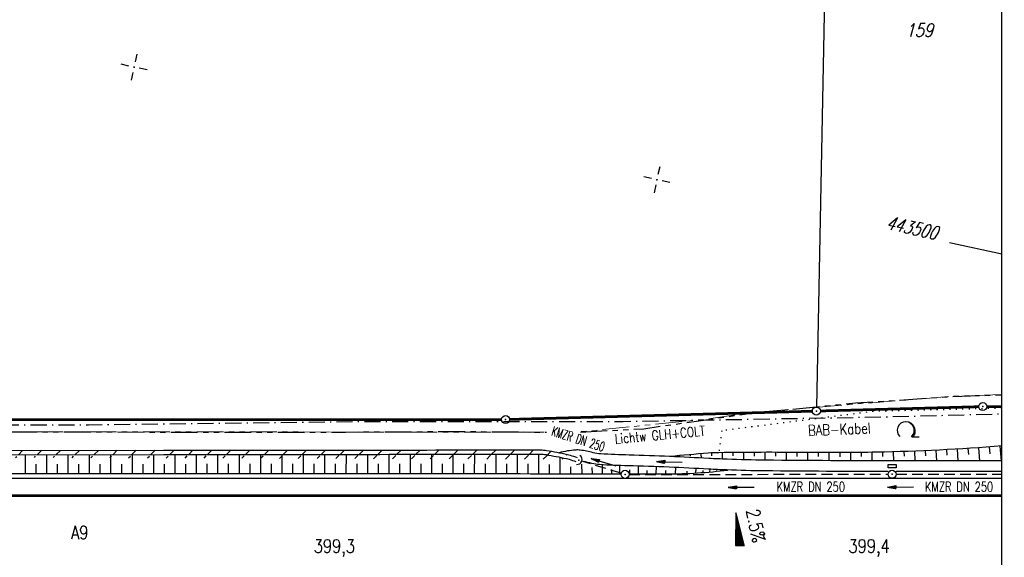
# Model space of a CAD drawing. Extents: x -134 to 1642, y -665 to 1050.
# Tile 39 of 88: x 766 to 950, y 217 to 317. Entities that reach past the tile are written whole.
import ezdxf
from ezdxf.enums import TextEntityAlignment as Align

# ---------------------------------------------------------------- set-up
doc = ezdxf.new("R2010")
doc.units = 0
doc.header["$LTSCALE"] = 2
doc.header["$MEASUREMENT"] = 0
for name, pattern in [('AUSGEZOGEN', [0]), ('BAB-FM2', [2.6, 1.5, -0.5, 0.1, -0.5]), ('GESTRICH-X2', [1.5, 1, -0.5]), ('PHANTOMX2', [5, 2.5, -0.5, 0.5, -0.5, 0.5, -0.5]), ('PUNKTX2_STR', [0.6, 0.1, -0.5])]:
    doc.linetypes.add(name, pattern=pattern)
doc.layers.get('0').update_dxf_attribs({"color": 8, "linetype": 'AUSGEZOGEN'})
for name, color, linetype in [('BAB_FM', 8, 'BAB-FM2'), ('BOESCHG', 8, 'AUSGEZOGEN'), ('DURCHL', 200, 'GESTRICH-X2'), ('FBRTOP', 8, 'AUSGEZOGEN'), ('FLSTNR', 8, 'AUSGEZOGEN'), ('GEF', 8, 'AUSGEZOGEN'), ('GRENZL', 8, 'AUSGEZOGEN'), ('GRENZL-BAB', 7, 'AUSGEZOGEN'), ('GRENZP-BAB', 7, 'AUSGEZOGEN'), ('HEKT_B', 250, 'CONTINUOUS'), ('KANAL', 200, 'GESTRICH-X2'), ('Lichtwellenleiter COLT', 8, 'PHANTOMX2'), ('Lichtwellenleiter GLH', 8, 'PHANTOMX2'), ('MULDE', 8, 'AUSGEZOGEN'), ('NETZ', 250, 'AUSGEZOGEN'), ('NUTZUNG', 8, 'PUNKTX2_STR'), ('PFEIL', 200, 'CONTINUOUS'), ('PFEILTOP', 8, 'AUSGEZOGEN'), ('RAHMEN', 250, 'AUSGEZOGEN'), ('Rinne', 200, 'CONTINUOUS'), ('SCHRIFT', 8, 'AUSGEZOGEN'), ('SCHSYMBOL', 200, 'AUSGEZOGEN'), ('TEXTO', 200, 'CONTINUOUS'), ('WALD', 8, 'AUSGEZOGEN')]:
    doc.layers.add(name, color=color, linetype=linetype)
doc.styles.add('ROMANS', font='romans.shx', dxfattribs={"width": 0.8})

# ---------------------------------------------------------------- blocks, each defined once
blk = doc.blocks.new('IKR')
at = {"color": 0}
for p, q in [((0, 1), (0, 2.5)), ((-2.5, 0), (-1, 0)), ((1, 0), (2.5, 0)), ((0, -2.5), (0, -1))]:
    blk.add_line(p, q, dxfattribs=at)
blk.add_circle((0, 0), 0.05, dxfattribs=at)
blk.add_point((0, 0), dxfattribs=at)
blk = doc.blocks.new('LW')
at = {"color": 0}
blk.add_line((1.18, 0), (2.58, 0), dxfattribs=at)
for centre, radius, start, end in [((0.07, 1.19), 1.6, 312.7202, 226.7249), ((0.17, 1.08), 1.68, 321.1992, 68.9844), ((0.08, 1.13), 1.67, 319.2916, 65.2101)]:
    blk.add_arc(centre, radius, start, end, dxfattribs=at)
blk = doc.blocks.new('*X15')
at = {"color": 0}
for p, q in [((725.83, 193.84), (727.44, 195.45)), ((725.83, 193.85), (727.43, 195.45)), ((725.83, 193.86), (727.42, 195.45)), ((725.83, 193.87), (727.41, 195.45)), ((725.83, 193.88), (727.4, 195.45)), ((725.83, 193.89), (727.39, 195.45)), ((725.83, 193.9), (727.38, 195.45)), ((725.83, 193.91), (727.37, 195.45)), ((725.83, 193.91), (727.37, 195.45)), ((725.83, 193.92), (727.36, 195.45)), ((725.83, 193.93), (727.35, 195.45)), ((725.83, 193.94), (727.34, 195.45)), ((725.83, 193.95), (727.33, 195.45)), ((725.83, 193.96), (727.32, 195.45)), ((725.83, 193.97), (727.31, 195.45)), ((725.83, 193.98), (727.3, 195.45)), ((725.83, 193.99), (727.29, 195.45)), ((725.83, 193.99), (727.29, 195.45)), ((725.83, 194), (727.28, 195.45)), ((725.83, 194.01), (727.27, 195.45)), ((725.83, 194.02), (727.26, 195.45)), ((725.83, 194.03), (727.25, 195.45)), ((725.83, 194.04), (727.24, 195.45)), ((725.83, 194.05), (727.23, 195.45)), ((725.83, 194.06), (727.22, 195.45)), ((725.83, 194.06), (727.21, 195.45)), ((725.83, 194.07), (727.21, 195.45)), ((725.83, 194.08), (727.2, 195.45)), ((725.83, 194.09), (727.19, 195.45)), ((725.83, 194.1), (727.18, 195.45)), ((725.83, 194.11), (727.17, 195.45)), ((725.83, 194.12), (727.16, 195.45)), ((725.83, 194.13), (727.15, 195.45)), ((725.83, 194.14), (727.14, 195.45)), ((725.83, 194.14), (727.14, 195.45)), ((725.83, 194.15), (727.13, 195.45)), ((725.83, 194.16), (727.12, 195.45)), ((725.83, 194.17), (727.11, 195.45)), ((725.83, 194.18), (727.1, 195.45)), ((725.83, 194.19), (727.09, 195.45)), ((725.83, 194.2), (727.08, 195.45)), ((725.83, 194.21), (727.07, 195.45)), ((725.83, 194.21), (727.06, 195.45)), ((725.83, 194.22), (727.06, 195.45)), ((725.83, 194.23), (727.05, 195.45)), ((725.83, 194.24), (727.04, 195.45)), ((725.83, 194.25), (727.03, 195.45)), ((725.83, 194.26), (727.02, 195.45)), ((725.83, 194.27), (727.01, 195.45)), ((725.83, 194.28), (727, 195.45)), ((725.83, 194.29), (726.99, 195.45)), ((725.83, 194.29), (726.99, 195.45)), ((725.83, 194.3), (726.98, 195.45)), ((725.83, 194.31), (726.97, 195.45)), ((725.83, 194.32), (726.96, 195.45)), ((725.83, 194.33), (726.95, 195.45)), ((725.83, 194.34), (726.94, 195.45)), ((725.83, 194.35), (726.93, 195.45)), ((725.83, 194.36), (726.92, 195.45)), ((725.83, 194.37), (726.91, 195.45)), ((725.83, 194.37), (726.91, 195.45)), ((725.83, 194.38), (726.9, 195.45)), ((725.83, 194.39), (726.89, 195.45)), ((725.83, 194.4), (726.88, 195.45)), ((725.83, 194.41), (726.87, 195.45)), ((725.83, 194.42), (726.86, 195.45)), ((725.83, 194.43), (726.85, 195.45)), ((725.83, 194.44), (726.84, 195.45)), ((725.83, 194.44), (726.83, 195.45)), ((725.83, 194.45), (726.83, 195.45)), ((725.83, 194.46), (726.82, 195.45)), ((725.83, 194.47), (726.81, 195.45)), ((725.83, 194.48), (726.8, 195.45)), ((725.83, 194.49), (726.79, 195.45)), ((725.83, 194.5), (726.78, 195.45)), ((725.83, 194.51), (726.77, 195.45)), ((725.83, 194.52), (726.76, 195.45)), ((725.83, 194.52), (726.76, 195.45)), ((725.83, 194.53), (726.75, 195.45)), ((725.83, 194.54), (726.74, 195.45)), ((725.83, 194.55), (726.73, 195.45)), ((725.83, 194.56), (726.72, 195.45)), ((725.83, 194.57), (726.71, 195.45)), ((725.83, 194.58), (726.7, 195.45)), ((725.83, 194.59), (726.69, 195.45)), ((725.83, 194.59), (726.68, 195.45)), ((725.83, 194.6), (726.68, 195.45)), ((725.83, 194.61), (726.67, 195.45)), ((725.83, 194.62), (726.66, 195.45)), ((725.83, 194.63), (726.65, 195.45)), ((725.83, 194.64), (726.64, 195.45)), ((725.83, 194.65), (726.63, 195.45)), ((725.83, 194.66), (726.62, 195.45)), ((725.83, 194.67), (726.61, 195.45)), ((725.83, 194.67), (726.61, 195.45)), ((725.83, 194.68), (726.6, 195.45)), ((725.83, 194.69), (726.59, 195.45)), ((725.83, 194.7), (726.58, 195.45)), ((725.83, 194.71), (726.57, 195.45)), ((725.83, 194.72), (726.56, 195.45)), ((725.83, 194.73), (726.55, 195.45)), ((725.83, 194.74), (726.54, 195.45)), ((725.83, 194.75), (726.53, 195.45)), ((725.83, 194.75), (726.53, 195.45)), ((725.83, 194.76), (726.52, 195.45)), ((725.83, 194.77), (726.51, 195.45)), ((725.83, 194.78), (726.5, 195.45)), ((725.83, 194.79), (726.49, 195.45)), ((725.83, 194.8), (726.48, 195.45)), ((725.83, 194.81), (726.47, 195.45)), ((725.83, 194.82), (726.46, 195.45)), ((725.83, 194.82), (726.45, 195.45)), ((725.83, 194.83), (726.45, 195.45)), ((725.83, 194.84), (726.44, 195.45)), ((725.83, 194.85), (726.43, 195.45)), ((725.83, 194.86), (726.42, 195.45)), ((725.83, 194.87), (726.41, 195.45)), ((725.83, 194.88), (726.4, 195.45)), ((725.83, 194.89), (726.39, 195.45)), ((725.83, 194.9), (726.38, 195.45)), ((725.83, 194.9), (726.38, 195.45)), ((725.83, 194.91), (726.37, 195.45)), ((725.83, 194.92), (726.36, 195.45)), ((725.83, 194.93), (726.35, 195.45)), ((725.83, 194.94), (726.34, 195.45)), ((725.83, 194.95), (726.33, 195.45)), ((725.83, 194.96), (726.32, 195.45)), ((725.83, 194.97), (726.31, 195.45)), ((725.83, 194.98), (726.3, 195.45)), ((725.83, 194.98), (726.3, 195.45)), ((725.83, 194.99), (726.29, 195.45)), ((725.83, 195), (726.28, 195.45)), ((725.83, 195.01), (726.27, 195.45)), ((725.83, 195.02), (726.26, 195.45)), ((725.83, 195.03), (726.25, 195.45)), ((725.83, 195.04), (726.24, 195.45)), ((725.83, 195.05), (726.23, 195.45)), ((725.83, 195.05), (726.22, 195.45)), ((725.83, 195.06), (726.22, 195.45)), ((725.83, 195.07), (726.21, 195.45)), ((725.83, 195.08), (726.2, 195.45)), ((725.83, 195.09), (726.19, 195.45)), ((725.83, 195.1), (726.18, 195.45)), ((725.83, 195.11), (726.17, 195.45)), ((725.83, 195.12), (726.16, 195.45)), ((725.83, 195.13), (726.15, 195.45)), ((725.83, 195.13), (726.15, 195.45)), ((725.83, 195.14), (726.14, 195.45)), ((725.83, 195.15), (726.13, 195.45)), ((725.83, 195.16), (726.12, 195.45)), ((725.83, 195.17), (726.11, 195.45)), ((725.83, 195.18), (726.1, 195.45)), ((725.83, 195.19), (726.09, 195.45)), ((725.83, 195.2), (726.08, 195.45)), ((725.83, 195.2), (726.07, 195.45)), ((725.83, 195.21), (726.07, 195.45)), ((725.83, 195.22), (726.06, 195.45)), ((725.83, 195.23), (726.05, 195.45)), ((725.83, 195.24), (726.04, 195.45)), ((725.83, 195.25), (726.03, 195.45)), ((725.83, 195.26), (726.02, 195.45)), ((725.83, 195.27), (726.01, 195.45)), ((725.83, 195.28), (726, 195.45)), ((725.83, 195.28), (726, 195.45)), ((725.83, 195.29), (725.99, 195.45)), ((725.83, 195.3), (725.98, 195.45)), ((725.83, 195.31), (725.97, 195.45)), ((725.83, 195.32), (725.96, 195.45)), ((725.83, 195.33), (725.95, 195.45)), ((725.83, 195.34), (725.94, 195.45)), ((725.83, 195.35), (725.93, 195.45)), ((725.83, 195.36), (725.92, 195.45)), ((725.83, 195.36), (725.92, 195.45)), ((725.83, 195.37), (725.91, 195.45)), ((725.83, 195.38), (725.9, 195.45)), ((725.83, 195.39), (725.89, 195.45)), ((725.83, 195.4), (725.88, 195.45)), ((725.83, 195.41), (725.87, 195.45)), ((725.83, 195.42), (725.86, 195.45)), ((725.83, 195.43), (725.85, 195.45)), ((725.83, 195.43), (725.84, 195.45)), ((725.83, 195.44), (725.84, 195.45)), ((725.83, 193.83), (727.43, 195.43)), ((725.83, 193.82), (727.43, 195.42)), ((725.83, 193.81), (727.43, 195.41)), ((725.83, 193.8), (727.42, 195.4)), ((725.83, 193.79), (727.42, 195.38)), ((725.83, 193.78), (727.42, 195.37)), ((725.83, 193.77), (727.41, 195.36)), ((725.83, 193.76), (727.41, 195.35)), ((725.83, 193.76), (727.41, 195.34)), ((725.83, 193.75), (727.4, 195.32)), ((725.83, 193.74), (727.4, 195.31)), ((725.83, 193.73), (727.4, 195.3)), ((725.83, 193.72), (727.4, 195.29)), ((725.83, 193.71), (727.39, 195.28)), ((725.83, 193.7), (727.39, 195.26)), ((725.83, 193.69), (727.39, 195.25)), ((725.83, 193.68), (727.38, 195.24)), ((725.83, 193.68), (727.38, 195.23)), ((725.83, 193.67), (727.38, 195.22)), ((725.83, 193.66), (727.37, 195.2)), ((725.83, 193.65), (727.37, 195.19)), ((725.83, 193.64), (727.37, 195.18)), ((725.83, 193.63), (727.36, 195.17)), ((725.83, 193.62), (727.36, 195.16)), ((725.83, 193.61), (727.36, 195.14)), ((725.83, 193.61), (727.35, 195.13)), ((725.83, 193.6), (727.35, 195.12)), ((725.83, 193.59), (727.35, 195.11)), ((725.83, 193.58), (727.34, 195.1)), ((725.83, 193.57), (727.34, 195.08)), ((725.83, 193.56), (727.34, 195.07)), ((725.83, 193.55), (727.34, 195.06)), ((725.83, 193.54), (727.33, 195.05)), ((725.83, 193.53), (727.33, 195.04)), ((725.83, 193.53), (727.33, 195.02)), ((725.83, 193.52), (727.32, 195.01)), ((725.83, 193.51), (727.32, 195)), ((725.83, 193.5), (727.32, 194.99)), ((725.83, 193.49), (727.31, 194.98)), ((725.83, 193.48), (727.31, 194.96)), ((725.83, 193.47), (727.31, 194.95)), ((725.83, 193.46), (727.3, 194.94)), ((725.83, 193.45), (727.3, 194.93)), ((725.83, 193.45), (727.3, 194.92)), ((725.83, 193.44), (727.29, 194.91)), ((725.83, 193.43), (727.29, 194.89)), ((725.83, 193.42), (727.29, 194.88)), ((725.83, 193.41), (727.29, 194.87)), ((725.83, 193.4), (727.28, 194.86)), ((725.83, 193.39), (727.28, 194.85)), ((725.83, 193.38), (727.28, 194.83)), ((725.83, 193.38), (727.27, 194.82)), ((725.83, 193.37), (727.27, 194.81)), ((725.83, 193.36), (727.27, 194.8)), ((725.83, 193.35), (727.26, 194.79)), ((725.83, 193.34), (727.26, 194.77)), ((725.83, 193.33), (727.26, 194.76)), ((725.83, 193.32), (727.25, 194.75)), ((725.83, 193.31), (727.25, 194.74)), ((725.83, 193.3), (727.25, 194.73)), ((725.83, 193.3), (727.24, 194.71)), ((725.83, 193.29), (727.24, 194.7)), ((725.83, 193.28), (727.24, 194.69)), ((725.83, 193.27), (727.23, 194.68)), ((725.83, 193.26), (727.23, 194.67)), ((725.83, 193.25), (727.23, 194.65)), ((725.83, 193.24), (727.23, 194.64)), ((725.83, 193.23), (727.22, 194.63)), ((725.83, 193.22), (727.22, 194.62)), ((725.83, 193.22), (727.22, 194.61)), ((725.83, 193.21), (727.21, 194.59)), ((725.83, 193.2), (727.21, 194.58)), ((725.83, 193.19), (727.21, 194.57)), ((725.83, 193.18), (727.2, 194.56)), ((725.83, 193.17), (727.2, 194.55)), ((725.83, 193.16), (727.2, 194.53)), ((725.83, 193.15), (727.19, 194.52)), ((725.83, 193.15), (727.19, 194.51)), ((725.83, 193.14), (727.19, 194.5)), ((725.83, 193.13), (727.18, 194.49)), ((725.83, 193.12), (727.18, 194.47)), ((725.83, 193.11), (727.18, 194.46)), ((725.83, 193.1), (727.17, 194.45)), ((725.83, 193.09), (727.17, 194.44)), ((725.83, 193.08), (727.17, 194.43)), ((725.83, 193.07), (727.17, 194.41)), ((725.83, 193.07), (727.16, 194.4)), ((725.83, 193.06), (727.16, 194.39)), ((725.83, 193.05), (727.16, 194.38)), ((725.83, 193.04), (727.15, 194.37)), ((725.83, 193.03), (727.15, 194.35)), ((725.83, 193.02), (727.15, 194.34)), ((725.83, 193.01), (727.14, 194.33)), ((725.83, 193), (727.14, 194.32)), ((725.83, 193), (727.14, 194.31)), ((725.83, 192.99), (727.13, 194.29)), ((725.83, 192.98), (727.13, 194.28)), ((725.83, 192.97), (727.13, 194.27)), ((725.83, 192.96), (727.12, 194.26)), ((725.83, 192.95), (727.12, 194.25)), ((725.83, 192.94), (727.12, 194.23)), ((725.83, 192.93), (727.11, 194.22)), ((725.83, 192.92), (727.11, 194.21)), ((725.83, 192.92), (727.11, 194.2)), ((725.83, 192.91), (727.11, 194.19)), ((725.83, 192.9), (727.1, 194.17)), ((725.83, 192.89), (727.1, 194.16)), ((725.83, 192.88), (727.1, 194.15)), ((725.83, 192.87), (727.09, 194.14)), ((725.83, 192.86), (727.09, 194.13)), ((725.83, 192.85), (727.09, 194.11)), ((725.83, 192.84), (727.08, 194.1)), ((725.83, 192.84), (727.08, 194.09)), ((725.83, 192.83), (727.08, 194.08)), ((725.83, 192.82), (727.07, 194.07)), ((725.83, 192.81), (727.07, 194.05)), ((725.83, 192.8), (727.07, 194.04)), ((725.83, 192.79), (727.06, 194.03)), ((725.83, 192.78), (727.06, 194.02)), ((725.83, 192.77), (727.06, 194.01)), ((725.83, 192.77), (727.05, 193.99)), ((725.83, 192.76), (727.05, 193.98)), ((725.83, 192.75), (727.05, 193.97)), ((725.83, 192.74), (727.05, 193.96)), ((725.83, 192.73), (727.04, 193.95)), ((725.83, 192.72), (727.04, 193.93)), ((725.83, 192.71), (727.04, 193.92)), ((725.83, 192.7), (727.03, 193.91)), ((725.83, 192.69), (727.03, 193.9)), ((725.83, 192.69), (727.03, 193.89)), ((725.83, 192.68), (727.02, 193.87)), ((725.83, 192.67), (727.02, 193.86)), ((725.83, 192.66), (727.02, 193.85)), ((725.83, 192.65), (727.01, 193.84)), ((725.83, 192.64), (727.01, 193.83)), ((725.83, 192.63), (727.01, 193.81)), ((725.83, 192.62), (727, 193.8)), ((725.83, 192.62), (727, 193.79)), ((725.83, 192.61), (727, 193.78)), ((725.83, 192.6), (726.99, 193.77)), ((725.83, 192.59), (726.99, 193.75)), ((725.83, 192.58), (726.99, 193.74)), ((725.83, 192.57), (726.99, 193.73)), ((725.83, 192.56), (726.98, 193.72)), ((725.83, 192.55), (726.98, 193.71)), ((725.83, 192.54), (726.98, 193.69)), ((725.83, 192.54), (726.97, 193.68)), ((725.83, 192.53), (726.97, 193.67)), ((725.83, 192.52), (726.97, 193.66)), ((725.83, 192.51), (726.96, 193.65)), ((725.83, 192.5), (726.96, 193.63)), ((725.83, 192.49), (726.96, 193.62)), ((725.83, 192.48), (726.95, 193.61)), ((725.83, 192.47), (726.95, 193.6)), ((725.83, 192.46), (726.95, 193.59)), ((725.83, 192.46), (726.94, 193.57)), ((725.83, 192.45), (726.94, 193.56)), ((725.83, 192.44), (726.94, 193.55)), ((725.83, 192.43), (726.94, 193.54)), ((725.83, 192.42), (726.93, 193.53)), ((725.83, 192.41), (726.93, 193.51)), ((725.83, 192.4), (726.93, 193.5)), ((725.83, 192.39), (726.92, 193.49)), ((725.83, 192.39), (726.92, 193.48)), ((725.83, 192.38), (726.92, 193.47)), ((725.83, 192.37), (726.91, 193.45)), ((725.83, 192.36), (726.91, 193.44)), ((725.83, 192.35), (726.91, 193.43)), ((725.83, 192.34), (726.9, 193.42)), ((725.83, 192.33), (726.9, 193.41)), ((725.83, 192.32), (726.9, 193.39)), ((725.83, 192.31), (726.89, 193.38)), ((725.83, 192.31), (726.89, 193.37)), ((725.83, 192.3), (726.89, 193.36)), ((725.83, 192.29), (726.88, 193.35)), ((725.83, 192.28), (726.88, 193.33)), ((725.83, 192.27), (726.88, 193.32)), ((725.83, 192.26), (726.88, 193.31)), ((725.83, 192.25), (726.87, 193.3)), ((725.83, 192.24), (726.87, 193.29)), ((725.83, 192.24), (726.87, 193.27)), ((725.83, 192.23), (726.86, 193.26)), ((725.83, 192.22), (726.86, 193.25)), ((725.83, 192.21), (726.86, 193.24)), ((725.83, 192.2), (726.85, 193.23)), ((725.83, 192.19), (726.85, 193.21)), ((725.83, 192.18), (726.85, 193.2)), ((725.83, 192.17), (726.84, 193.19)), ((725.83, 192.16), (726.84, 193.18)), ((725.83, 192.16), (726.84, 193.17)), ((725.83, 192.15), (726.83, 193.15)), ((725.83, 192.14), (726.83, 193.14)), ((725.83, 192.13), (726.83, 193.13)), ((725.83, 192.12), (726.82, 193.12)), ((725.83, 192.11), (726.82, 193.11)), ((725.83, 192.1), (726.82, 193.09)), ((725.83, 192.09), (726.82, 193.08)), ((725.83, 192.08), (726.81, 193.07)), ((725.83, 192.08), (726.81, 193.06)), ((725.83, 192.07), (726.81, 193.05)), ((725.83, 192.06), (726.8, 193.03)), ((725.83, 192.05), (726.8, 193.02)), ((725.83, 192.04), (726.8, 193.01)), ((725.83, 192.03), (726.79, 193)), ((725.83, 192.02), (726.79, 192.99)), ((725.83, 192.01), (726.79, 192.97)), ((725.83, 192.01), (726.78, 192.96)), ((725.83, 192), (726.78, 192.95)), ((725.83, 191.99), (726.78, 192.94)), ((725.83, 191.98), (726.77, 192.93)), ((725.83, 191.97), (726.77, 192.91)), ((725.83, 191.96), (726.77, 192.9)), ((725.83, 191.95), (726.76, 192.89)), ((725.83, 191.94), (726.76, 192.88)), ((725.83, 191.93), (726.76, 192.87)), ((725.83, 191.93), (726.76, 192.85)), ((725.83, 191.92), (726.75, 192.84)), ((725.83, 191.91), (726.75, 192.83)), ((725.83, 191.9), (726.75, 192.82)), ((725.83, 191.89), (726.74, 192.81)), ((725.83, 191.88), (726.74, 192.79)), ((725.83, 191.87), (726.74, 192.78)), ((725.83, 191.86), (726.73, 192.77)), ((725.83, 191.85), (726.73, 192.76)), ((725.83, 191.85), (726.73, 192.75)), ((725.83, 191.84), (726.72, 192.73)), ((725.83, 191.83), (726.72, 192.72)), ((725.83, 191.82), (726.72, 192.71)), ((725.83, 191.81), (726.71, 192.7)), ((725.83, 191.8), (726.71, 192.69)), ((725.83, 191.79), (726.71, 192.67)), ((725.83, 191.78), (726.7, 192.66)), ((725.83, 191.78), (726.7, 192.65)), ((725.83, 191.77), (726.7, 192.64)), ((725.83, 191.76), (726.7, 192.63)), ((725.83, 191.75), (726.69, 192.61)), ((725.83, 191.74), (726.69, 192.6)), ((725.83, 191.73), (726.69, 192.59)), ((725.83, 191.72), (726.68, 192.58)), ((725.83, 191.71), (726.68, 192.57)), ((725.83, 191.7), (726.68, 192.55)), ((725.83, 191.7), (726.67, 192.54)), ((725.83, 191.69), (726.67, 192.53)), ((725.83, 191.68), (726.67, 192.52)), ((725.83, 191.67), (726.66, 192.51)), ((725.83, 191.66), (726.66, 192.49)), ((725.83, 191.65), (726.66, 192.48)), ((725.83, 191.64), (726.65, 192.47)), ((725.83, 191.63), (726.65, 192.46)), ((725.83, 191.63), (726.65, 192.45)), ((725.83, 191.62), (726.64, 192.43)), ((725.83, 191.61), (726.64, 192.42)), ((725.83, 191.6), (726.64, 192.41)), ((725.83, 191.59), (726.64, 192.4)), ((725.83, 191.58), (726.63, 192.39)), ((725.83, 191.57), (726.63, 192.37)), ((725.83, 191.56), (726.63, 192.36)), ((725.83, 191.55), (726.62, 192.35)), ((725.83, 191.55), (726.62, 192.34)), ((725.83, 191.54), (726.62, 192.33)), ((725.83, 191.53), (726.61, 192.31)), ((725.83, 191.52), (726.61, 192.3)), ((725.83, 191.51), (726.61, 192.29)), ((725.83, 191.5), (726.6, 192.28)), ((725.83, 191.49), (726.6, 192.27)), ((725.83, 191.48), (726.6, 192.25)), ((725.83, 191.47), (726.59, 192.24)), ((725.83, 191.47), (726.59, 192.23)), ((725.83, 191.46), (726.59, 192.22)), ((725.83, 191.45), (726.59, 192.21)), ((725.83, 191.44), (726.58, 192.19)), ((725.83, 191.43), (726.58, 192.18)), ((725.83, 191.42), (726.58, 192.17)), ((725.83, 191.41), (726.57, 192.16)), ((725.83, 191.4), (726.57, 192.15)), ((725.83, 191.4), (726.57, 192.13)), ((725.83, 191.39), (726.56, 192.12)), ((725.83, 191.38), (726.56, 192.11)), ((725.83, 191.37), (726.56, 192.1)), ((725.83, 191.36), (726.55, 192.09)), ((725.83, 191.35), (726.55, 192.07)), ((725.83, 191.34), (726.55, 192.06)), ((725.83, 191.33), (726.54, 192.05)), ((725.83, 191.32), (726.54, 192.04)), ((725.83, 191.32), (726.54, 192.03)), ((725.83, 191.31), (726.53, 192.01)), ((725.83, 191.3), (726.53, 192)), ((725.83, 191.29), (726.53, 191.99)), ((725.83, 191.28), (726.53, 191.98)), ((725.83, 191.27), (726.52, 191.97)), ((725.83, 191.26), (726.52, 191.95)), ((725.83, 191.25), (726.52, 191.94)), ((725.83, 191.25), (726.51, 191.93)), ((725.83, 191.24), (726.51, 191.92)), ((725.83, 191.23), (726.51, 191.91)), ((725.83, 191.22), (726.5, 191.89)), ((725.83, 191.21), (726.5, 191.88)), ((725.83, 191.2), (726.5, 191.87)), ((725.83, 191.19), (726.49, 191.86)), ((725.83, 191.18), (726.49, 191.85)), ((725.83, 191.17), (726.49, 191.84)), ((725.83, 191.17), (726.48, 191.82)), ((725.83, 191.16), (726.48, 191.81)), ((725.83, 191.15), (726.48, 191.8)), ((725.83, 191.14), (726.47, 191.79)), ((725.83, 191.13), (726.47, 191.78)), ((725.83, 191.12), (726.47, 191.76)), ((725.83, 191.11), (726.47, 191.75)), ((725.83, 191.1), (726.46, 191.74)), ((725.83, 191.09), (726.46, 191.73)), ((725.83, 191.09), (726.46, 191.72)), ((725.83, 191.08), (726.45, 191.7)), ((725.83, 191.07), (726.45, 191.69)), ((725.83, 191.06), (726.45, 191.68)), ((725.83, 191.05), (726.44, 191.67)), ((725.83, 191.04), (726.44, 191.66)), ((725.83, 191.03), (726.44, 191.64)), ((725.83, 191.02), (726.43, 191.63)), ((725.83, 191.02), (726.43, 191.62)), ((725.83, 191.01), (726.43, 191.61)), ((725.83, 191), (726.42, 191.6)), ((725.83, 190.99), (726.42, 191.58)), ((725.83, 190.98), (726.42, 191.57)), ((725.83, 190.97), (726.41, 191.56)), ((725.83, 190.96), (726.41, 191.55)), ((725.83, 190.95), (726.41, 191.54)), ((725.83, 190.94), (726.41, 191.52)), ((725.83, 190.94), (726.4, 191.51)), ((725.83, 190.93), (726.4, 191.5)), ((725.83, 190.92), (726.4, 191.49)), ((725.83, 190.91), (726.39, 191.48)), ((725.83, 190.9), (726.39, 191.46)), ((725.83, 190.89), (726.39, 191.45)), ((725.83, 190.88), (726.38, 191.44)), ((725.83, 190.87), (726.38, 191.43)), ((725.83, 190.87), (726.38, 191.42)), ((725.83, 190.86), (726.37, 191.4)), ((725.83, 190.85), (726.37, 191.39)), ((725.83, 190.84), (726.37, 191.38)), ((725.83, 190.83), (726.36, 191.37)), ((725.83, 190.82), (726.36, 191.36)), ((725.83, 190.81), (726.36, 191.34)), ((725.83, 190.8), (726.35, 191.33)), ((725.83, 190.79), (726.35, 191.32)), ((725.83, 190.79), (726.35, 191.31)), ((725.83, 190.78), (726.35, 191.3)), ((725.83, 190.77), (726.34, 191.28)), ((725.83, 190.76), (726.34, 191.27)), ((725.83, 190.75), (726.34, 191.26)), ((725.83, 190.74), (726.33, 191.25)), ((725.83, 190.73), (726.33, 191.24)), ((725.83, 190.72), (726.33, 191.22)), ((725.83, 190.71), (726.32, 191.21)), ((725.83, 190.71), (726.32, 191.2)), ((725.83, 190.7), (726.32, 191.19)), ((725.83, 190.69), (726.31, 191.18)), ((725.83, 190.68), (726.31, 191.16)), ((725.83, 190.67), (726.31, 191.15)), ((725.83, 190.66), (726.3, 191.14)), ((725.83, 190.65), (726.3, 191.13)), ((725.83, 190.64), (726.3, 191.12)), ((725.83, 190.64), (726.29, 191.1)), ((725.83, 190.63), (726.29, 191.09)), ((725.83, 190.62), (726.29, 191.08)), ((725.83, 190.61), (726.29, 191.07)), ((725.83, 190.6), (726.28, 191.06)), ((725.83, 190.59), (726.28, 191.04)), ((725.83, 190.58), (726.28, 191.03)), ((725.83, 190.57), (726.27, 191.02)), ((725.83, 190.56), (726.27, 191.01)), ((725.83, 190.56), (726.27, 191)), ((725.83, 190.55), (726.26, 190.98)), ((725.83, 190.54), (726.26, 190.97)), ((725.83, 190.53), (726.26, 190.96)), ((725.83, 190.52), (726.25, 190.95)), ((725.83, 190.51), (726.25, 190.94)), ((725.83, 190.5), (726.25, 190.92)), ((725.83, 190.49), (726.24, 190.91)), ((725.83, 190.48), (726.24, 190.9)), ((725.83, 190.48), (726.24, 190.89)), ((725.83, 190.47), (726.24, 190.88)), ((725.83, 190.46), (726.23, 190.86)), ((725.83, 190.45), (726.23, 190.85)), ((725.83, 190.44), (726.23, 190.84)), ((725.83, 190.43), (726.22, 190.83)), ((725.83, 190.42), (726.22, 190.82)), ((725.83, 190.41), (726.22, 190.8)), ((725.83, 190.41), (726.21, 190.79)), ((725.83, 190.4), (726.21, 190.78)), ((725.83, 190.39), (726.21, 190.77)), ((725.83, 190.38), (726.2, 190.76)), ((725.83, 190.37), (726.2, 190.74)), ((725.83, 190.36), (726.2, 190.73)), ((725.83, 190.35), (726.19, 190.72)), ((725.83, 190.34), (726.19, 190.71)), ((725.83, 190.33), (726.19, 190.7)), ((725.83, 190.33), (726.18, 190.68)), ((725.83, 190.32), (726.18, 190.67)), ((725.83, 190.31), (726.18, 190.66)), ((725.83, 190.3), (726.18, 190.65)), ((725.83, 190.29), (726.17, 190.64)), ((725.83, 190.28), (726.17, 190.62)), ((725.83, 190.27), (726.17, 190.61)), ((725.83, 190.26), (726.16, 190.6)), ((725.83, 190.26), (726.16, 190.59)), ((725.83, 190.25), (726.16, 190.58)), ((725.83, 190.24), (726.15, 190.56)), ((725.83, 190.23), (726.15, 190.55)), ((725.83, 190.22), (726.15, 190.54)), ((725.83, 190.21), (726.14, 190.53)), ((725.83, 190.2), (726.14, 190.52)), ((725.83, 190.19), (726.14, 190.5)), ((725.83, 190.18), (726.13, 190.49)), ((725.83, 190.18), (726.13, 190.48)), ((725.83, 190.17), (726.13, 190.47)), ((725.83, 190.16), (726.12, 190.46)), ((725.83, 190.15), (726.12, 190.44)), ((725.83, 190.14), (726.12, 190.43)), ((725.83, 190.13), (726.12, 190.42)), ((725.83, 190.12), (726.11, 190.41)), ((725.83, 190.11), (726.11, 190.4)), ((725.83, 190.1), (726.11, 190.38)), ((725.83, 190.1), (726.1, 190.37)), ((725.83, 190.09), (726.1, 190.36)), ((725.83, 190.08), (726.1, 190.35)), ((725.83, 190.07), (726.09, 190.34)), ((725.83, 190.06), (726.09, 190.32)), ((725.83, 190.05), (726.09, 190.31)), ((725.83, 190.04), (726.08, 190.3)), ((725.83, 190.03), (726.08, 190.29)), ((725.83, 190.03), (726.08, 190.28)), ((725.83, 190.02), (726.07, 190.26)), ((725.83, 190.01), (726.07, 190.25)), ((725.83, 190), (726.07, 190.24)), ((725.83, 189.99), (726.06, 190.23)), ((725.83, 189.98), (726.06, 190.22)), ((725.83, 189.97), (726.06, 190.2)), ((725.83, 189.96), (726.06, 190.19)), ((725.83, 189.95), (726.05, 190.18)), ((725.83, 189.95), (726.05, 190.17)), ((725.83, 189.94), (726.05, 190.16)), ((725.83, 189.93), (726.04, 190.14)), ((725.83, 189.92), (726.04, 190.13)), ((725.83, 189.91), (726.04, 190.12)), ((725.83, 189.9), (726.03, 190.11)), ((725.83, 189.89), (726.03, 190.1)), ((725.83, 189.88), (726.03, 190.08)), ((725.83, 189.88), (726.02, 190.07)), ((725.83, 189.87), (726.02, 190.06)), ((725.83, 189.86), (726.02, 190.05)), ((725.83, 189.85), (726.01, 190.04)), ((725.83, 189.84), (726.01, 190.02)), ((725.83, 189.83), (726.01, 190.01)), ((725.83, 189.82), (726, 190)), ((725.83, 189.81), (726, 189.99)), ((725.83, 189.8), (726, 189.98)), ((725.83, 189.8), (726, 189.96)), ((725.83, 189.79), (725.99, 189.95)), ((725.83, 189.78), (725.99, 189.94)), ((725.83, 189.77), (725.99, 189.93)), ((725.83, 189.76), (725.98, 189.92)), ((725.83, 189.75), (725.98, 189.9)), ((725.83, 189.74), (725.98, 189.89)), ((725.83, 189.73), (725.97, 189.88)), ((725.83, 189.72), (725.97, 189.87)), ((725.83, 189.72), (725.97, 189.86)), ((725.83, 189.71), (725.96, 189.84)), ((725.83, 189.7), (725.96, 189.83)), ((725.83, 189.69), (725.96, 189.82)), ((725.83, 189.68), (725.95, 189.81)), ((725.83, 189.67), (725.95, 189.8)), ((725.83, 189.66), (725.95, 189.78)), ((725.83, 189.65), (725.94, 189.77)), ((725.83, 189.65), (725.94, 189.76)), ((725.83, 189.64), (725.94, 189.75)), ((725.83, 189.63), (725.94, 189.74)), ((725.83, 189.62), (725.93, 189.72)), ((725.83, 189.61), (725.93, 189.71)), ((725.83, 189.6), (725.93, 189.7)), ((725.83, 189.59), (725.92, 189.69)), ((725.83, 189.58), (725.92, 189.68)), ((725.83, 189.57), (725.92, 189.66)), ((725.83, 189.57), (725.91, 189.65)), ((725.83, 189.56), (725.91, 189.64)), ((725.83, 189.55), (725.91, 189.63)), ((725.83, 189.54), (725.9, 189.62)), ((725.83, 189.53), (725.9, 189.6)), ((725.83, 189.52), (725.9, 189.59)), ((725.83, 189.51), (725.89, 189.58)), ((725.83, 189.5), (725.89, 189.57)), ((725.83, 189.49), (725.89, 189.56)), ((725.83, 189.49), (725.89, 189.54)), ((725.83, 189.48), (725.88, 189.53)), ((725.83, 189.47), (725.88, 189.52)), ((725.83, 189.46), (725.88, 189.51)), ((725.83, 189.45), (725.87, 189.5)), ((725.83, 189.44), (725.87, 189.48)), ((725.83, 189.43), (725.87, 189.47)), ((725.83, 189.42), (725.86, 189.46)), ((725.83, 189.42), (725.86, 189.45)), ((725.83, 189.41), (725.86, 189.44)), ((725.83, 189.4), (725.85, 189.42)), ((725.83, 189.39), (725.85, 189.41)), ((725.83, 189.38), (725.85, 189.4)), ((725.83, 189.37), (725.84, 189.39)), ((725.83, 189.36), (725.84, 189.38)), ((725.83, 189.35), (725.84, 189.36)), ((725.83, 189.34), (725.83, 189.35)), ((725.83, 189.34), (725.83, 189.34))]:
    blk.add_line(p, q, dxfattribs=at)
blk = doc.blocks.new('GEF')
at = {"color": 0}
for p, q in [((0.01, 0.02), (0.01, 6.15)), ((1.62, 6.15), (0.01, 0.02)), ((0.01, 6.15), (1.62, 6.15))]:
    blk.add_line(p, q, dxfattribs=at)
blk.add_blockref('*X15', (-725.82, -189.3), dxfattribs=at)
blk = doc.blocks.new('GST')
at = {"color": 0}
blk.add_circle((0, 0), 0.75, dxfattribs=at)
blk.add_point((0, 0), dxfattribs=at)
blk = doc.blocks.new('40')
at = {"color": 0}
blk.add_arc((0.02, 0.31), 0.91, 192.5363, 347.4637, dxfattribs=at)
blk.add_point((0, 0), dxfattribs=at)
blk = doc.blocks.new('10')
blk.add_blockref('GST', (0, 0))
blk = doc.blocks.new('13')
blk.add_lwpolyline([(0.76, 1.22), (-0.75, 1.22), (-0.75, 1.8), (0.76, 1.8)], close=True)
at = {"rotation": 180}
blk.add_blockref('GST', (0, 0), dxfattribs=at)
blk = doc.blocks.new('PFEIL2')
at = {"color": 0}
for p, q in [((0.88, 0), (-2.4, -0.01)), ((0.88, -0.27), (0.88, 0.28)), ((0.88, 0.28), (2.43, 0.01)), ((0.91, 0.27), (0.88, 0.26)), ((0.97, 0.26), (0.88, 0.25)), ((1.02, 0.25), (0.88, 0.23)), ((1.07, 0.24), (0.88, 0.21)), ((1.13, 0.23), (0.88, 0.19)), ((1.18, 0.22), (0.88, 0.17)), ((1.24, 0.21), (0.88, 0.15)), ((1.29, 0.21), (0.88, 0.14)), ((1.34, 0.2), (0.88, 0.12)), ((1.4, 0.19), (0.88, 0.1)), ((1.45, 0.18), (0.88, 0.08)), ((1.51, 0.17), (0.88, 0.06)), ((1.56, 0.16), (0.88, 0.04)), ((1.61, 0.15), (0.88, 0.02)), ((1.67, 0.14), (0.88, 0.01)), ((1.72, 0.13), (0.88, -0.01)), ((1.78, 0.12), (0.88, -0.03)), ((1.83, 0.11), (0.88, -0.05)), ((1.88, 0.1), (0.88, -0.07)), ((1.94, 0.09), (0.88, -0.09)), ((2.05, 0.08), (0.88, -0.12)), ((1.99, 0.08), (0.88, -0.11)), ((2.1, 0.07), (0.88, -0.14)), ((2.15, 0.06), (0.88, -0.16)), ((2.21, 0.05), (0.88, -0.18)), ((2.26, 0.04), (0.88, -0.2)), ((2.32, 0.03), (0.88, -0.22)), ((2.37, 0.02), (0.88, -0.23)), ((2.42, 0.01), (0.88, -0.25)), ((2.43, 0.01), (0.88, -0.27))]:
    blk.add_line(p, q, dxfattribs=at)

msp = doc.modelspace()

# ---------------------------------------------------------------- hatches: boundary and pattern name
at = {"layer": 'Rinne'}
h = msp.add_hatch(dxfattribs=at)
h.set_pattern_fill('ANSI31', color=256, scale=20, style=0)
edge = h.paths.add_edge_path()
edge.add_arc((275.37, -21751.93), 21947.71, 89.378358, 89.455583, ccw=False)
edge.add_arc((441.16, -6471.33), 6666.2, 89.238235, 89.378358, ccw=False)
edge.add_arc((-14330.57, -1117453.65), 1117746.73, 89.23636226, 89.23823456, ccw=False)
edge.add_arc((523.43, -3023.77), 3217.85, 89.20146, 89.23636, ccw=False)
edge.add_arc((555.12, -750.21), 944.08, 86.94729, 89.20146, ccw=False)
edge.add_arc((625.86, 576.33), 384.35, 266.9473, 270.4805)
edge.add_arc((580.86, 5941.8), 5750, 270.480512, 270.662384)
edge.add_arc((762.64, -9781.39), 9974.23, 90.524294, 90.662384, ccw=False)
edge.add_arc((2442.17, -193318.23), 193518.75, 90.5143653, 90.5242944, ccw=False)
edge.add_arc((253.38, 50487.94), 50297.24, 270.514366, 270.533841)
edge.add_arc((717.25, 703), 510.13, 270.5338, 270.6271)
edge.add_arc((-30540.74, 2856402.63), 2856380.83, 270.62712452, 270.62837112)
edge.add_arc((769.64, 1592.38), 1398.89, 270.62837, 270.99311)
edge.add_arc((599.07, 11432.09), 11240.07, 270.993107, 271.121779)
edge.add_arc((275.39, -21749.98), 21944.96, 89.378358, 89.455589, ccw=False)
edge.add_arc((441.15, -6472.29), 6666.37, 89.238234, 89.378358, ccw=False)
edge.add_arc((-14329.56, -1117377.59), 1117669.86, 89.23636219, 89.23823424, ccw=False)
edge.add_arc((523.4, -3025.41), 3218.7, 89.20148, 89.23636, ccw=False)
edge.add_arc((555.1, -751.15), 944.21, 86.94729, 89.20148, ccw=False)
edge.add_arc((625.85, 575.59), 384.41, 266.9473, 270.4805)
edge.add_arc((580.85, 5941.87), 5750.87, 270.480491, 270.662393)
edge.add_arc((762.68, -9785.5), 9977.54, 90.524293, 90.662393, ccw=False)
edge.add_arc((2442.71, -193377.72), 193577.45, 90.5143667, 90.5242933, ccw=False)
edge.add_arc((253.39, 50486.67), 50296.77, 270.514367, 270.533841)
edge.add_arc((717.26, 702.22), 510.15, 270.5338, 270.6271)
edge.add_arc((-30543.48, 2856652.63), 2856631.65, 270.62712453, 270.6283711)
edge.add_arc((769.65, 1591.7), 1399.01, 270.62837, 270.99311)
edge.add_arc((599.07, 11431.93), 11240.71, 270.993107, 271.121781)
h = msp.add_hatch(dxfattribs=at)
h.set_pattern_fill('ANSI31', color=256, scale=20, style=0)
edge = h.paths.add_edge_path()
edge.add_arc((639.26, -229.86), 468.99, 97.5604, 98.5249, ccw=False)
edge.add_arc((578.78, 225.82), 9.32, 90.7152, 97.5604, ccw=False)
edge.add_arc((667.45, -6877.29), 7112.98, 90.453858, 90.71516, ccw=False)
edge.add_arc((644.04, -3922.61), 4158.2, 90.1121, 90.45386, ccw=False)
edge.add_arc((2970.47, -1192978.7), 1193216.58, 90.10896587, 90.11210068, ccw=False)
edge.add_arc((709.22, -3986.09), 4221.82, 90.05626, 90.10897, ccw=False)
edge.add_line((705.08, 235.72), (793.28, 235.81))
edge.add_arc((682.62, 115104.43), 114868.68, 270.0551966, 270.0832469)
edge.add_arc((860.11, -7060.43), 7296.32, 89.971949, 90.083247, ccw=False)
edge.add_arc((863.68, 229.3), 6.58, 80.4991, 89.9719, ccw=False)
edge.add_arc((850.92, 153.04), 83.9, 77.8496, 80.4991, ccw=False)
edge.add_arc((867.52, 230.16), 5.01, 71.9057, 77.8496, ccw=False)
edge.add_arc((858.93, 203.87), 32.67, 69.5781, 71.9057, ccw=False)
edge.add_arc((639.26, -229.56), 469.49, 97.5604, 98.5287, ccw=False)
edge.add_arc((578.73, 226.53), 9.4, 90.714, 97.5604, ccw=False)
edge.add_arc((667.89, -6928.25), 7164.74, 90.453858, 90.714007, ccw=False)
edge.add_arc((644.03, -3915.11), 4151.5, 90.1121, 90.45386, ccw=False)
edge.add_arc((2972.64, -1194119.31), 1194357.98, 90.10896588, 90.11209795, ccw=False)
edge.add_arc((709.22, -3982), 4218.52, 90.05626, 90.10897, ccw=False)
edge.add_line((705.07, 236.52), (793.27, 236.61))
edge.add_arc((681.71, 116046.7), 115810.15, 270.0551967, 270.0829776)
edge.add_arc((860.34, -7298.99), 7535.67, 89.97407, 90.082978, ccw=False)
edge.add_arc((863.75, 229.96), 6.72, 80.4991, 89.9741, ccw=False)
edge.add_arc((850.57, 151.23), 86.54, 77.862, 80.4991, ccw=False)
edge.add_arc((867.68, 230.78), 5.18, 71.9057, 77.862, ccw=False)
edge.add_arc((858.87, 203.82), 33.54, 69.5666, 71.9057, ccw=False)

# ---------------------------------------------------------------- linework, layer by layer
at = {"layer": 'BAB_FM', "flags": 128}
msp.add_lwpolyline([(477.21, 242.22), (529.21, 242.19), (629.21, 241.6), (679.21, 241.1), (729.21, 241.4), (779.21, 241.4), (829.21, 242), (879.21, 242), (928.86, 242.88), (950, 243.44)], dxfattribs=at)
at = {"layer": 'BOESCHG'}
for p, q in [((767.43, 232.24), (767.43, 235.78)), ((771.43, 232.24), (771.43, 235.78)), ((775.43, 232.25), (775.43, 235.79)), ((779.43, 232.26), (779.43, 235.79)), ((783.43, 232.26), (783.43, 235.8)), ((787.43, 232.27), (787.43, 235.8)), ((791.43, 232.27), (791.43, 235.8)), ((795.43, 232.28), (795.43, 235.81)), ((799.43, 232.28), (799.43, 235.81)), ((803.43, 232.28), (803.43, 235.82)), ((807.43, 232.29), (807.43, 235.82)), ((811.43, 232.28), (811.43, 235.82)), ((815.43, 232.28), (815.43, 235.83)), ((819.43, 232.28), (819.44, 235.83)), ((823.43, 232.28), (823.44, 235.84)), ((827.43, 232.27), (827.44, 235.84)), ((831.43, 232.27), (831.44, 235.85)), ((835.43, 232.26), (835.44, 235.85)), ((839.43, 232.26), (839.44, 235.86)), ((843.43, 232.26), (843.44, 235.86)), ((847.43, 232.25), (847.44, 235.87)), ((851.43, 232.25), (851.44, 235.88)), ((855.43, 232.24), (855.44, 235.88)), ((859.43, 232.24), (859.44, 235.88)), ((863.43, 232.23), (863.44, 235.88)), ((891.7, 235.79), (891.72, 235.52)), ((893.69, 235.96), (893.76, 235.16)), ((895.69, 236.11), (895.72, 235.58)), ((897.69, 236.17), (897.7, 234.96)), ((899.69, 236.19), (899.69, 235.54)), ((901.69, 236.21), (901.7, 234.83)), ((903.69, 236.22), (903.69, 235.5)), ((905.69, 236.23), (905.69, 234.76)), ((907.69, 236.23), (907.68, 235.48)), ((909.69, 236.22), (909.68, 234.72)), ((911.69, 236.21), (911.68, 235.45)), ((913.68, 236.19), (913.67, 234.69)), ((915.68, 236.17), (915.68, 235.42)), ((917.68, 236.17), (917.68, 234.67)), ((919.68, 236.17), (919.69, 235.41)), ((921.68, 236.18), (921.7, 234.65)), ((923.68, 236.2), (923.69, 235.42)), ((925.68, 236.23), (925.71, 234.63)), ((927.68, 236.27), (927.7, 235.45)), ((929.68, 236.32), (929.73, 234.63)), ((931.68, 236.38), (931.71, 235.5)), ((933.68, 236.45), (933.75, 234.62)), ((935.68, 236.53), (935.72, 235.58)), ((937.68, 236.62), (937.77, 234.62)), ((939.67, 236.72), (939.73, 235.67)), ((941.67, 236.84), (941.8, 234.63)), ((943.67, 236.96), (943.74, 235.79)), ((945.66, 237.09), (945.84, 234.63)), ((947.66, 237.24), (947.76, 235.94)), ((949.65, 237.4), (949.88, 234.64)), ((769.43, 232.24), (769.43, 234.01)), ((773.43, 232.25), (773.43, 234.02)), ((777.43, 232.25), (777.43, 234.02)), ((781.43, 232.26), (781.43, 234.03)), ((785.43, 232.26), (785.43, 234.03)), ((789.43, 232.27), (789.43, 234.04)), ((793.43, 232.28), (793.43, 234.04)), ((797.43, 232.28), (797.43, 234.04)), ((801.43, 232.28), (801.43, 234.05)), ((805.43, 232.28), (805.43, 234.05)), ((809.43, 232.29), (809.43, 234.05)), ((813.43, 232.28), (813.43, 234.06)), ((817.43, 232.28), (817.43, 234.06)), ((821.43, 232.28), (821.43, 234.06)), ((825.43, 232.27), (825.43, 234.06)), ((829.43, 232.27), (829.43, 234.06)), ((833.43, 232.27), (833.43, 234.06)), ((837.43, 232.26), (837.43, 234.06)), ((841.43, 232.26), (841.43, 234.06)), ((845.43, 232.25), (845.43, 234.06)), ((849.43, 232.25), (849.43, 234.06)), ((853.43, 232.24), (853.43, 234.06)), ((857.43, 232.24), (857.43, 234.06)), ((861.43, 232.23), (861.43, 234.06)), ((865.43, 232.23), (865.43, 233.95)), ((867.43, 232.22), (867.44, 235.3)), ((871.53, 232.22), (871.5, 234.03)), ((875.31, 232.21), (875.33, 233.89)), ((889.71, 235.61), (889.73, 235.36)), ((869.43, 232.22), (869.43, 233.51)), ((873.44, 232.22), (873.43, 233.36)), ((877.06, 232.21), (877.1, 233.03)), ((878.6, 232.21), (878.59, 233.75)), ((880.42, 232.2), (880.44, 232.96)), ((882.07, 232.2), (882.09, 233.66)), ((883.69, 232.2), (883.71, 232.84)), ((885.39, 232.2), (885.41, 233.55)), ((887.19, 232.19), (887.19, 232.81)), ((889, 232.21), (889.07, 233.39)), ((891.15, 232.27), (891.14, 232.73)), ((892.79, 232.36), (892.82, 233.2)), ((894.13, 232.45), (894.14, 232.8)), ((895.43, 232.56), (895.44, 233.07)), ((896.7, 232.68), (896.69, 232.82))]:
    msp.add_line(p, q, dxfattribs=at)
for points in [[(950, 237.42, -0.015819), (926.63, 236.25, -0.007364), (912.97, 236.19, 0.006336), (897.09, 236.16, 0.016059), (895.09, 236.07, 0.004492), (887.95, 235.44)], [(568.93, 232.24, 0.000014), (633.65, 232.06, 0.000746), (635.44, 232.06, 0.000348), (651.39, 232.07, -0.000039), (792.82, 232.28, -0.000564), (818.78, 232.28, -0.000186), (878.69, 232.21)], [(880.38, 232.2, -0.000022), (887.43, 232.19)]]:
    msp.add_lwpolyline(points, format="xyb", dxfattribs=at)
msp.add_arc((887.38, 321.45), 89.26, 270.0325, 277.3217, dxfattribs=at)
at = {"layer": 'DURCHL'}
msp.add_line((878.83, 232.33), (871.63, 234.52), dxfattribs=at)
at = {"layer": 'FBRTOP'}
for points in [[(494.67, 231.38), (625.34, 231.38), (825.34, 231.38), (900.34, 231.38)], [(900.34, 231.38), (950, 231.38)]]:
    msp.add_lwpolyline(points, dxfattribs=at)
at = {"layer": 'FBRTOP', "const_width": 0.5}
for points in [[(25, 228.13), (100.34, 228.13), (250.34, 228.13), (450.34, 228.13), (625.34, 228.13), (825.34, 228.13), (900.34, 228.13)], [(900.34, 228.13), (950, 228.13)]]:
    msp.add_lwpolyline(points, dxfattribs=at)
at = {"layer": 'GRENZL'}
msp.add_line((917.34, 344.65), (915.33, 244.69), dxfattribs=at)
at = {"layer": 'GRENZL-BAB', "const_width": 0.5, "flags": 128}
for points in [[(945.69, 244.76), (916.07, 243.96)], [(950, 244.78), (947.19, 244.78)], [(914.57, 243.92), (857.97, 242.38)], [(856.47, 242.36), (744.36, 242.31)]]:
    msp.add_lwpolyline(points, dxfattribs=at)
at = {"layer": 'KANAL'}
for p, q in [((878.83, 232.33), (871.63, 234.52)), ((880.31, 232.1), (928.75, 232.12)), ((930.22, 232.12), (950, 232.12))]:
    msp.add_line(p, q, dxfattribs=at)
at = {"layer": 'Lichtwellenleiter COLT', "lineweight": 0, "flags": 128}
for points in [[(950, 247.03), (940.44, 246.69), (903.17, 243.65), (894.58, 242.42), (871.22, 240.08)], [(864.45, 239.99), (769.9, 240.08), (679.1, 240.03), (628.07, 240.13), (607.3, 240.85), (579.52, 240.9), (489.43, 239.73), (331.65, 240.5), (299.53, 240.57), (240.57, 241.77), (210.05, 241.63), (163.74, 242.53)]]:
    msp.add_lwpolyline(points, dxfattribs=at)
at = {"layer": 'Lichtwellenleiter GLH', "flags": 128}
for points in [[(871.19, 240.01), (883.05, 240.65), (903.58, 243.61), (922.66, 245.46), (940.35, 246.63), (950, 246.98)], [(25, 241.33), (33.74, 240.74), (64.1, 239.2), (83.83, 240.4), (106.97, 242.63), (122.28, 242.85), (129.07, 243.16), (159.89, 242.66), (177.77, 242.15), (201.66, 242.04), (230.43, 241.75), (248.6, 241.17), (274.01, 240.86), (299.53, 240.47), (316.62, 240.29), (340.33, 240.69), (366.05, 242.13), (394.49, 242.04), (406.31, 241.87), (426.06, 241.17), (448.66, 240.48), (476.32, 239.51), (489.4, 239.76), (508.37, 239.6), (532.86, 239.53), (554.93, 240.45), (579.54, 240.9), (591.26, 240.78), (610.43, 240.69), (632.56, 240.1), (656.83, 239.83), (679.07, 240), (701.99, 240.01), (725.48, 239.79), (749.97, 240.01), (769.85, 240.09), (803.29, 239.97), (827.28, 240.02), (848.81, 240.13), (864.85, 240)]]:
    msp.add_lwpolyline(points, dxfattribs=at)
at = {"layer": 'MULDE'}
for points in [[(950, 234.64, -0.000724), (930.24, 234.63, -0.002145), (905.81, 234.75, -0.007278), (898.62, 234.93, -0.00342), (895.22, 235.08, 0.001582), (887.87, 235.44, 0.005578), (880.32, 235.71, -0.007938), (875.01, 235.92, -0.052089), (873.56, 236.15, 0.031405), (871.17, 236.64, 0.052942), (870.32, 236.66, 0.045988), (867.25, 236.15)], [(928.72, 232.63, -0.002013), (905.77, 232.75, -0.007277), (898.56, 232.93, -0.003419), (895.16, 233.08, 0.001575), (887.79, 233.45, 0.005641), (880.1, 233.71, -0.008161), (874.79, 233.92, -0.052504), (873.35, 234.16, 0.022871), (871.75, 234.51, 0.052169)], [(950, 232.64, -0.000724), (930.24, 232.63, -0.000001), (930.22, 232.63, -0.007277)]]:
    msp.add_lwpolyline(points, format="xyb", dxfattribs=at)
at = {"layer": 'NETZ'}
msp.add_line((949.98, 273.32), (940.2, 275.43), dxfattribs=at)
at = {"layer": 'NUTZUNG'}
msp.add_lwpolyline([(950, 244.48), (925.97, 243.87), (897.64, 240.27), (897.09, 236.16)], dxfattribs=at)
at = {"layer": 'RAHMEN'}
msp.add_line((950, 0), (950, 415), dxfattribs=at)
at = {"layer": 'Rinne', "flags": 128}
for points in [[(569.64, 234.74, -0.004225), (577.49, 235.85, -0.029882), (578.61, 235.93, -0.001135), (611.14, 236.27, -0.001491), (635.9, 236.39, -0.000014), (701.19, 236.51, -0.00023), (705.07, 236.52), (793.27, 236.61, 0.000121), (849.43, 236.67, -0.000475), (863.75, 236.68, -0.041366), (864.86, 236.59, -0.011507), (868.77, 235.84, -0.025995), (869.29, 235.7, -0.010207), (870.58, 235.25)], [(569.74, 233.95, -0.004208), (577.56, 235.05, -0.029877), (578.67, 235.14, -0.00114), (611.11, 235.47, -0.001491), (635.91, 235.59, -0.000014), (701.19, 235.71, -0.00023), (705.08, 235.72), (793.28, 235.81, 0.000122), (849.51, 235.87, -0.000486), (863.68, 235.88, -0.041357), (864.77, 235.79, -0.011561), (868.58, 235.06, -0.025941), (869.08, 234.93, -0.010156), (870.33, 234.49)]]:
    msp.add_lwpolyline(points, format="xyb", dxfattribs=at)

# ---------------------------------------------------------------- block references
at = {"layer": 'GEF', "xscale": -1, "rotation": 179.4075899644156}
msp.add_blockref('GEF', (900.28, 224.93), dxfattribs=at)
at = {"layer": 'GRENZP-BAB'}
for p in [(946.44, 244.78), (857.22, 242.36), (915.32, 243.94)]:
    msp.add_blockref('GST', p, dxfattribs=at)
at = {"layer": 'NETZ', "rotation": 167.8411}
for p in [(787.75, 308.28), (885.5, 287.21)]:
    msp.add_blockref('IKR', p, dxfattribs=at)
at = {"layer": 'PFEIL'}
for p, rotation in [((875.52, 234.39), 163.035965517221), ((901.29, 229.69), 180.0216655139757), ((931.06, 229.74), 179.9908655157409)]:
    msp.add_blockref('PFEIL2', p, dxfattribs=dict(at, rotation=rotation))
at = {"layer": 'PFEILTOP', "rotation": 177.8050665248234}
msp.add_blockref('PFEIL2', (887.83, 234.44), dxfattribs=at)
at = {"layer": 'SCHSYMBOL'}
for name, p, rotation in [('40', (870.9, 234.75), 69.18274060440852), ('13', (929.48, 232.13), 359.9999655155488), ('10', (879.56, 232.11), 359.9999655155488)]:
    msp.add_blockref(name, p, dxfattribs=dict(at, rotation=rotation))
at = {"layer": 'WALD'}
msp.add_blockref('LW', (931.97, 239.14), dxfattribs=at)

# ---------------------------------------------------------------- texts
at = {"layer": 'BAB_FM', "style": 'ROMANS', "width": 0.8}
msp.add_text('BAB-Kabel', height=2, rotation=2.2529, dxfattribs=at).set_placement((913.8, 239.31))
at = {"layer": 'FLSTNR', "style": 'ROMANS', "oblique": 15, "width": 0.8}
msp.add_text('159', height=2.5, dxfattribs=at).set_placement((931.98, 313.95))
at = {"layer": 'GEF', "style": 'ROMANS', "width": 0.8}
msp.add_text('2.5%%%', height=2.5, rotation=281.6666, dxfattribs=at).set_placement((902.15, 225.36))
at = {"layer": 'HEKT_B', "style": 'ROMANS', "width": 0.8}
for s, p in [('399,3', (821.34, 217.45)), ('399,4', (921.33, 217.45))]:
    msp.add_text(s, height=2.5, rotation=360, dxfattribs=at).set_placement(p)
at = {"layer": 'Lichtwellenleiter GLH', "style": 'ROMANS', "width": 0.8}
msp.add_text('Lichtw GLH+COLT', height=1.8, rotation=5.3427, dxfattribs=at).set_placement((877.73, 237.81))
at = {"layer": 'NETZ', "style": 'ROMANS', "oblique": 16.6, "width": 0.75}
msp.add_text('443500', height=2.5, rotation=347.8411, dxfattribs=at).set_placement((928.23, 278.01))
at = {"layer": 'SCHRIFT', "style": 'ROMANS', "width": 0.8}
msp.add_text('A9', height=2.5, dxfattribs=at).set_placement((775.94, 219.98))
at = {"layer": 'TEXTO', "style": 'ROMANS'}
for rotation, width, p in [(342.3629, 0.6, (870.53, 237.87)), (0.0217, 0.75, (914.28, 228.89)), (359.9909, 0.75, (942, 228.88))]:
    msp.add_text('KMZR DN 250', height=1.8, rotation=rotation, dxfattribs=dict(at, width=width)).set_placement(p, align=Align.CENTER)

doc.saveas('drawing.dxf')
